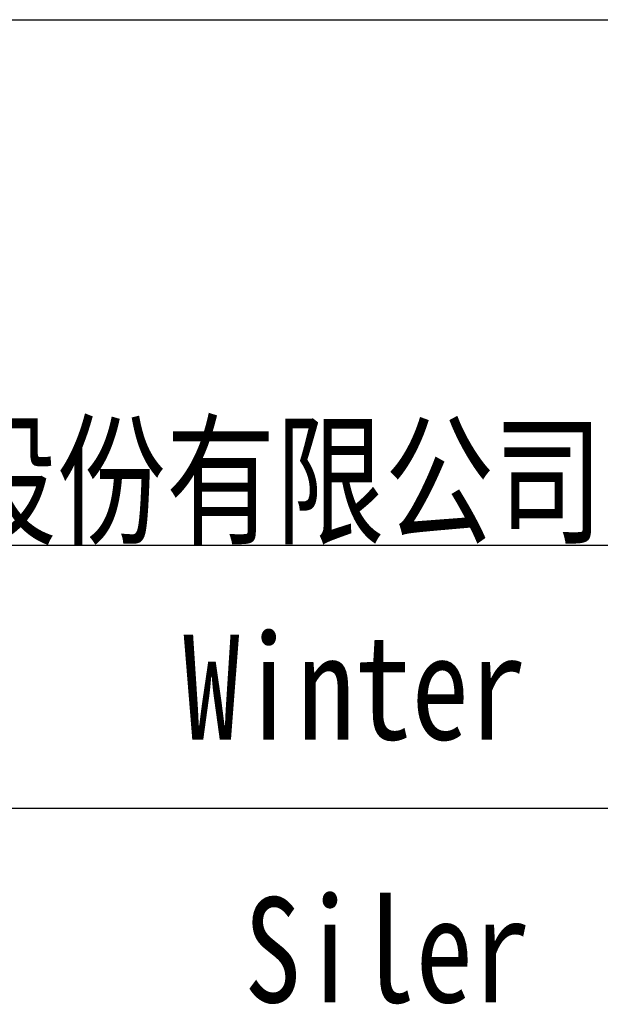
# Model space of a CAD drawing. Header units: millimetres. Extents: x 621 to 788, y 51 to 168.
# Tile 28 of 34: x 753 to 759, y 60 to 70. Entities that reach past the tile are written whole.
import ezdxf

# ---------------------------------------------------------------- set-up
doc = ezdxf.new("R2010")
doc.units = ezdxf.units.MM
doc.header["$LTSCALE"] = 30.734
doc.layers.add('04 \\M+2A4E5\\M+2A672', color=1, linetype='CONTINUOUS')
doc.layers.add('07 图框', color=15, linetype='CONTINUOUS')
doc.styles.add('ST1', font='txt', dxfattribs={"width": 0.8})

msp = doc.modelspace()

# ---------------------------------------------------------------- linework, layer by layer
at = {"layer": '07 图框'}
for p, q in [((734.304, 70.358), (784.704, 70.358)), ((734.304, 64.758), (784.704, 64.758)), ((746.624, 61.958), (769.024, 61.958))]:
    msp.add_line(p, q, dxfattribs=at)

# ---------------------------------------------------------------- texts
at = {"layer": '04 \\M+2A4E5\\M+2A672', "char_height": 1.12, "style": 'ST1'}
for s, insert, width, attachment_point in [('{\\W1.63309; }上海移远通信技术股份有限公司  ', (758.944, 64.758), 19.65319, 9), ('{\\W3.67882; }Winter', (751.662, 63.807), 6.72557, 1), ('{\\W4.53507; }Siler', (751.662, 61.007), 6.72557, 1)]:
    msp.add_mtext(s, dxfattribs=dict(at, insert=insert, width=width, attachment_point=attachment_point))
at = {"layer": '07 图框', "char_height": 1.12, "width": 5.3576, "attachment_point": 1, "style": 'ST1'}
for s, insert in [('Approved:', (747.202, 64.062)), ('Checked:', (747.202, 61.341))]:
    msp.add_mtext(s, dxfattribs=dict(at, insert=insert))

doc.saveas('drawing.dxf')
